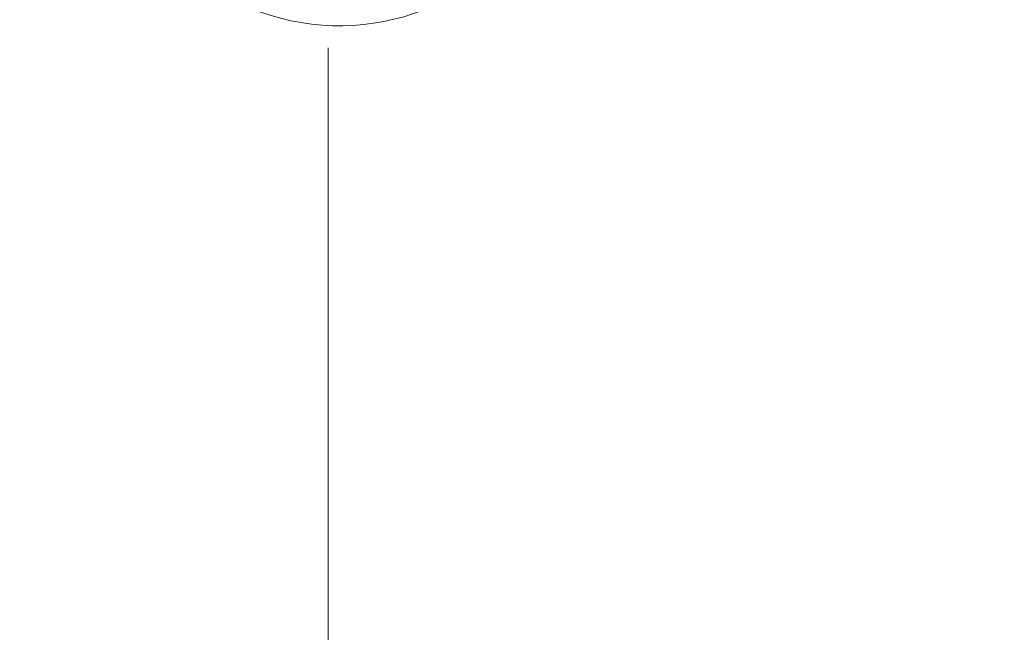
# Model space of a CAD drawing. Header units: millimetres. Extents: x -573548 to 674770, y -210017 to -47794.
# Tile 220 of 234: x 145829 to 145904, y -92695 to -92648. Entities that reach past the tile are written whole.
import ezdxf
from ezdxf import colors
from ezdxf.entities.mleader import LeaderData, LeaderLine
from ezdxf.math import Vec2, Vec3

# ---------------------------------------------------------------- set-up
doc = ezdxf.new("R2010")
doc.units = ezdxf.units.MM
doc.layers.add('_WENT_OPIS', color=7, linetype='Continuous', lineweight=13)
doc.styles.add('WENT_50', font='simplex.shx', dxfattribs={"width": 0.7, "height": 20})

msp = doc.modelspace()

# ---------------------------------------------------------------- linework, layer by layer
at = {"color": 7, "lineweight": 9, "elevation": 0}
msp.add_lwpolyline([(145852.012, -92650.151), (145852.012, -92777.151)], dxfattribs=at)
at = {"color": 7, "lineweight": 9}
msp.add_open_spline([(145835.668, -92626.154, 0), (145833.405, -92634.748, 0), (145837.837, -92643.692, 0), (145846.039, -92647.099, 0), (145854.248, -92650.507, 0), (145863.714, -92647.33, 0), (145868.205, -92639.661, 0), (145872.696, -92631.991, 0), (145870.831, -92622.183, 0), (145863.839, -92616.695, 0)], degree=3, knots=[0, 0, 0, 0, 1, 1, 1, 2, 2, 2, 3, 3, 3, 3], dxfattribs=at)

# ---------------------------------------------------------------- leaders
at = {"layer": '_WENT_OPIS', "lineweight": 9, "ltscale": 100}
ml = msp.add_multileader_mtext('Standard', dxfattribs=at)
ml.set_content('Przyłącze grzejnikowe kątowe z odcięciem, \\Pz nastawą wstępna, funkcją opróżniania\\Pi napełniania MULTIFLEX-F4-2\\P', color=256, style='WENT_50')
ml.set_leader_properties(linetype='ByLayer')
ml.build(insert=Vec2(0, 0))
ml.multileader.update_dxf_attribs({"text_left_attachment_type": 6, "text_right_attachment_type": 6, "dogleg_length": 5.76, "arrow_head_size": 72})
ctx = ml.context
ctx.base_point, ctx.char_height, ctx.arrow_head_size, ctx.landing_gap_size, ctx.plane_origin, ctx.plane_x_axis, ctx.plane_y_axis = Vec3(144689.19, -93431.094, 0), 57.6, 72, 14.4, Vec3(150506.43, -85467.209, 0), Vec3(-1, 0), Vec3(0, -1)
ctx.left_attachment, ctx.right_attachment = 6, 6
notes = []
notes.append((ctx, [(0, (1, 1, 0), (144683.43, -93431.094, 0), (1, 0), 5.76, [(0, [(144509.404, -92628.343, 0)], 0, [])])]))
ctx.mtext.insert, ctx.mtext.flow_direction = Vec3(144703.59, -93354.294, 0), 5
for ctx, leaders in notes:
    for number, flags, end, landing, length, lines in leaders:
        leader = LeaderData()
        leader.index, (leader.has_last_leader_line, leader.has_dogleg_vector, leader.attachment_direction) = number, flags
        leader.last_leader_point, leader.dogleg_vector, leader.dogleg_length = Vec3(end), Vec3(landing), length
        for number, points, colour, breaks in lines:
            line = LeaderLine()
            line.index, line.vertices, line.color, line.breaks = number, Vec3.list(points), colors.encode_raw_color(colour), breaks
            leader.lines.append(line)
        ctx.leaders.append(leader)

doc.saveas('drawing.dxf')
